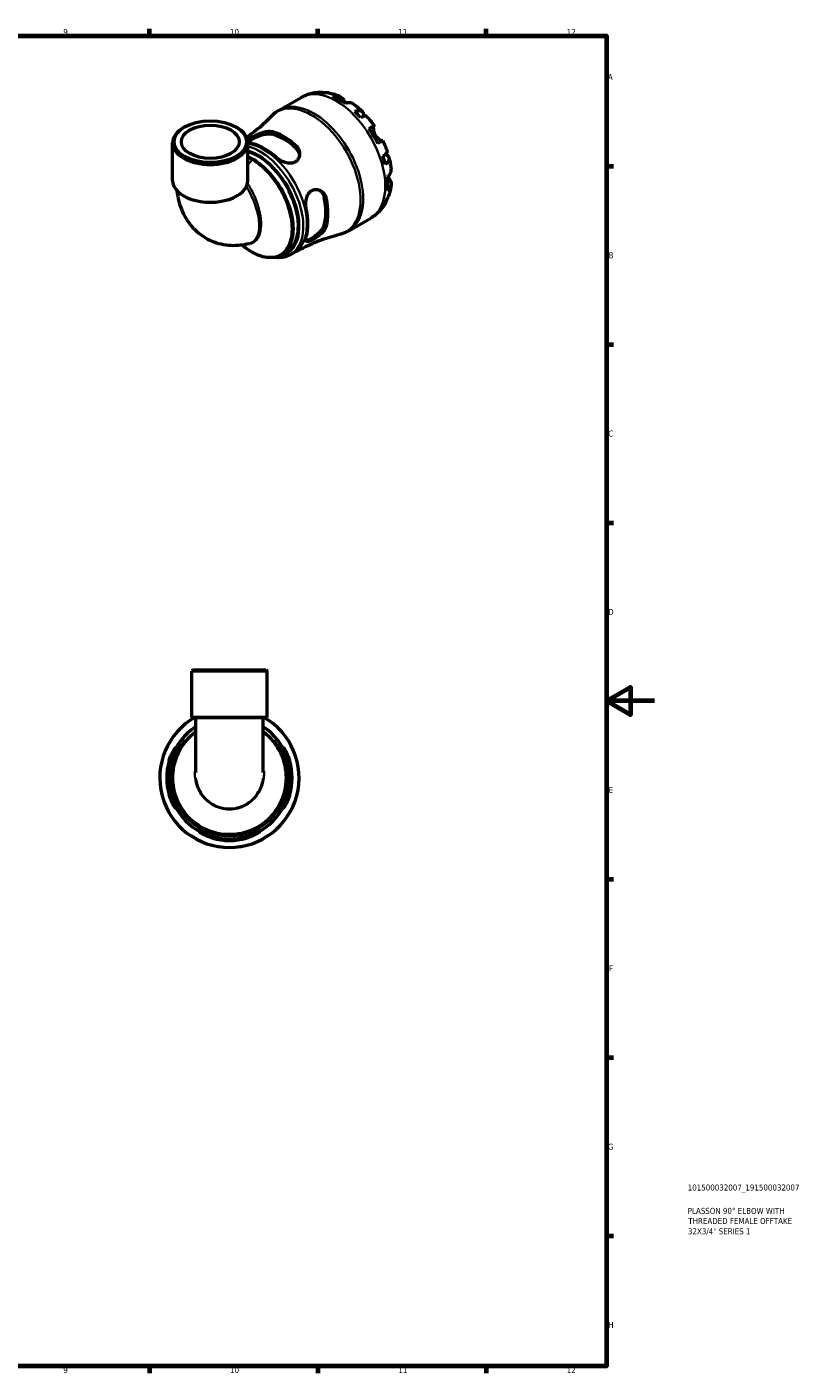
# Model space of a CAD drawing. Header units: millimetres. Extents: x 0 to 902, y 0 to 783.
# Tile 5 of 5: x 580 to 902, y 17 to 578. Entities that reach past the tile are written whole.
import ezdxf

# ---------------------------------------------------------------- set-up
doc = ezdxf.new("R2010")
doc.units = ezdxf.units.MM
for name, color, linetype, lineweight in [('Border (ISO)', 7, 'Continuous', 70), ('Title (ISO)', 7, 'Continuous', 50), ('Visible (ISO)', 7, 'Continuous', 50), ('Visible Narrow (ISO)', 7, 'Continuous', 35)]:
    doc.layers.add(name, color=color, linetype=linetype, lineweight=lineweight)
doc.styles.add('Note Text (ISO)', font='tahoma.ttf')

# ---------------------------------------------------------------- blocks, each defined once
blk = doc.blocks.new('Borders Default Border')
at = {"layer": 'Border (ISO)'}
for p, q in [((630.75, 574), (630.75, 576.9)), ((700.83, 574), (700.83, 576.9)), ((770.92, 574), (770.92, 576.9)), ((821, 519.75), (823.9, 519.75)), ((821, 445.5), (823.9, 445.5)), ((821, 371.25), (823.9, 371.25)), ((821, 222.75), (823.9, 222.75)), ((821, 148.5), (823.9, 148.5)), ((821, 74.25), (823.9, 74.25)), ((630.75, 20), (630.75, 17.1)), ((700.83, 20), (700.83, 17.1)), ((770.92, 20), (770.92, 17.1))]:
    blk.add_line(p, q, dxfattribs=at)
at = {"layer": 'Border (ISO)', "flags": 128}
for points in [[(20, 20), (20, 574), (821, 574), (821, 20), (20, 20)], [(841, 297), (821, 297), (831, 302.77), (831, 291.23), (821, 297)]]:
    blk.add_lwpolyline(points, dxfattribs=at)
at = {"layer": 'Border (ISO)', "color": 232, "true_color": 0xca0064, "char_height": 2.5, "attachment_point": 7, "style": 'Note Text (ISO)'}
for s, insert in [('9', (594.88, 574.35)), ('10', (664.29, 574.35)), ('11', (734.37, 574.4)), ('12', (804.46, 574.4)), ('A', (821.59, 555.62)), ('B', (821.89, 481.37)), ('C', (821.73, 407.08)), ('D', (821.73, 332.88)), ('E', (821.94, 258.63)), ('F', (822, 184.38)), ('G', (821.61, 110.08)), ('H', (821.74, 35.88)), ('9', (594.88, 17.05)), ('10', (664.29, 17.05)), ('11', (734.37, 17.1)), ('12', (804.46, 17.1))]:
    blk.add_mtext(s, dxfattribs=dict(at, insert=insert))
blk = doc.blocks.new('Title Blocks ISO')
at = {"layer": 'Title (ISO)', "color": 232, "true_color": 0xca0064, "style": 'Note Text (ISO)'}
for tag, p in [('PART_NUMBER_001', (33.84, 73.13)), ('DESCRIPTION_001', (33.84, 63.4)), ('DESCRIPTION_002', (34.09, 59.18)), ('DESCRIPTION_003', (33.93, 54.9))]:
    blk.add_attdef(tag, p, '', height=2.5, dxfattribs=at)

msp = doc.modelspace()

# ---------------------------------------------------------------- linework, layer by layer
at = {"layer": 'Visible (ISO)'}
for p, q in [((684.742, 543.101), (693.929, 548.391)), ((645.359, 536.041), (644.948, 535.802)), ((666.79, 536.041), (667.202, 535.802)), ((640.399, 513.73), (640.399, 529.443)), ((671.751, 513.73), (671.751, 529.443)), ((713.686, 492.839), (722.873, 498.129)), ((685.865, 482.842), (687.792, 483.951)), ((689.48, 482.916), (690.951, 483.763)), ((648.942, 309.991), (648.362, 309.411)), ((679.714, 309.411), (648.362, 309.411)), ((648.362, 290.191), (648.362, 309.411)), ((648.942, 309.991), (679.134, 309.991)), ((679.134, 309.991), (679.714, 309.411)), ((679.714, 290.191), (679.714, 309.411)), ((679.714, 290.191), (648.362, 290.191)), ((649.929, 290.191), (649.929, 289.823)), ((649.929, 289.823), (649.929, 267.156)), ((678.146, 290.191), (678.146, 289.823)), ((678.146, 267.156), (678.146, 289.823))]:
    msp.add_line(p, q, dxfattribs=at)
for radius, start, end in [(29, 119.66135, 60.33865), (25.52, 123.56198, 56.43802), (26.097, 164.3497, 195.6503), (25.522, 163.98782, 196.01218), (25.522, 343.98782, 16.01218), (26.097, 344.3497, 15.6503), (25.522, 253.98782, 286.01218), (26.097, 254.3497, 285.6503)]:
    msp.add_arc((664.038, 264.991), radius, start, end, dxfattribs=at)
for centre, major_axis, ratio, start_param, end_param in [((709.673, 523.993), (-14.381, 24.973), 0.5780931, 5.8274083, 5.9574315), ((709.673, 523.993), (-14.381, 24.973), 0.5780931, 5.3744724, 5.6249693), ((709.673, 523.993), (-14.381, 24.973), 0.5780931, 5.0420102, 5.1720334), ((656.075, 529.443), (-15.676, 0), 0.5758617, 5.5016397, 10.2063236), ((686.616, 510.715), (13.023, -22.615), 0.5780931, 2.0849789, 2.6312775), ((686.616, 510.715), (12.416, -21.561), 0.5780931, 2.0712512, 2.6450052), ((709.673, 523.993), (-14.381, 24.973), 0.5780931, 4.5890743, 4.8395711), ((678.697, 506.155), (-12.736, 22.117), 0.5780931, 5.2202556, 5.7791861), ((675.925, 504.559), (11.867, -20.607), 0.5780931, 0, 2.6089725), ((709.673, 523.993), (-14.381, 24.973), 0.5780931, 4.256612, 4.3866352), ((656.075, 513.73), (-15.676, 0), 0.5758617, 0, 3.1415927), ((709.673, 523.993), (-14.381, 24.973), 0.5780931, 3.8036761, 4.054173), ((686.616, 510.715), (12.416, -21.561), 0.5780931, 0.5004549, 1.0742088), ((686.616, 510.715), (13.023, -22.615), 0.5780931, 0.5141826, 1.0604812), ((709.673, 523.993), (14.381, -24.973), 0.5780931, 0.3296212, 0.4596444), ((678.697, 506.155), (-12.736, 22.117), 0.5780931, 3.6494593, 4.2083898)]:
    msp.add_ellipse(centre, major_axis=major_axis, ratio=ratio, start_param=start_param, end_param=end_param, dxfattribs=at)
for major_axis in [(15.096, 0), (12.059, 0)]:
    msp.add_ellipse((656.075, 529.917), major_axis=major_axis, ratio=0.5758617, dxfattribs=at)
for points, knots in [([(693.929, 548.391), (694.442, 548.687), (694.972, 548.953), (696.055, 549.423), (696.608, 549.627), (697.727, 549.971), (698.292, 550.111), (699.427, 550.331), (699.995, 550.41), (701.128, 550.51), (701.692, 550.531), (702.251, 550.526)], [5.49972085, 5.49972085, 5.49972085, 5.49972085, 5.56520194, 5.56520194, 5.63068302, 5.63068302, 5.6961641, 5.6961641, 5.76164519, 5.76164519, 5.82712627, 5.82712627, 5.82712627, 5.82712627]), ([(700.669, 550.314), (701.119, 550.441), (701.582, 550.509), (702.448, 550.538), (702.931, 550.5), (703.588, 550.359), (703.768, 550.312), (703.944, 550.256)], [0.17074605, 0.17074605, 0.17074605, 0.17074605, 0.33284003, 0.33284003, 0.49949435, 0.49949435, 0.56252044, 0.56252044, 0.56252044, 0.56252044]), ([(705.391, 550.229), (705.045, 550.29), (704.694, 550.31), (703.974, 550.277), (703.544, 550.206), (703.115, 550.077)], [4.87971703, 4.87971703, 4.87971703, 4.87971703, 5.01708759, 5.01708759, 5.17918157, 5.17918157, 5.17918157, 5.17918157]), ([(705.391, 550.229), (705.711, 550.172), (706.029, 550.107), (706.658, 549.963), (706.97, 549.884), (707.589, 549.712), (707.895, 549.62), (708.502, 549.422), (708.803, 549.317), (709.398, 549.095), (709.693, 548.978), (709.985, 548.855)], [5.9523628, 5.9523628, 5.9523628, 5.9523628, 5.99162777, 5.99162777, 6.03089274, 6.03089274, 6.07015771, 6.07015771, 6.10942267, 6.10942267, 6.14868764, 6.14868764, 6.14868764, 6.14868764]), ([(707.128, 548.835), (707.534, 548.972), (707.931, 549.055), (708.645, 549.123), (709.026, 549.11), (709.738, 548.968), (710.068, 548.838), (710.624, 548.512), (710.901, 548.285), (711.315, 547.802), (711.47, 547.571), (711.6, 547.328)], [0.17075309, 0.17075309, 0.17075309, 0.17075309, 0.33215152, 0.33215152, 0.49888818, 0.49888818, 0.66562485, 0.66562485, 0.83351137, 0.83351137, 0.95687373, 0.95687373, 0.95687373, 0.95687373]), ([(711.6, 547.328), (711.601, 547.326), (711.602, 547.324), (711.667, 547.203), (711.736, 547.074), (711.88, 546.813), (711.952, 546.684), (712.123, 546.383), (712.225, 546.209), (712.348, 546.004), (712.363, 545.979), (712.379, 545.954)], [-0.58332629, -0.58332629, -0.58332629, -0.58332629, -0.58206847, -0.58206847, -0.51861604, -0.51861604, -0.4628074, -0.4628074, -0.39473272, -0.39473272, -0.38532618, -0.38532618, -0.38532618, -0.38532618]), ([(715.703, 545.567), (715.615, 545.632), (715.526, 545.691), (715.159, 545.906), (714.829, 546.036), (714.117, 546.179), (713.736, 546.191), (713.022, 546.123), (712.625, 546.04), (712.219, 545.903)], [4.66534673, 4.66534673, 4.66534673, 4.66534673, 4.71913293, 4.71913293, 4.88586959, 4.88586959, 5.05260626, 5.05260626, 5.21400469, 5.21400469, 5.21400469, 5.21400469]), ([(715.703, 545.568), (715.961, 545.377), (716.217, 545.183), (716.723, 544.786), (716.973, 544.583), (717.469, 544.17), (717.714, 543.96), (718.2, 543.533), (718.44, 543.315), (718.915, 542.873), (719.15, 542.648), (719.383, 542.42)], [0.139021, 0.139021, 0.139021, 0.139021, 0.17865725, 0.17865725, 0.2182935, 0.2182935, 0.25792975, 0.25792975, 0.297566, 0.297566, 0.33720225, 0.33720225, 0.33720225, 0.33720225]), ([(681.645, 540.661), (680.768, 539.74), (679.845, 538.822), (677.912, 537.008), (676.902, 536.111), (674.803, 534.354), (673.713, 533.493), (672.15, 532.332), (671.706, 532.009), (671.257, 531.691)], [5.33055275, 5.33055275, 5.33055275, 5.33055275, 5.36438637, 5.36438637, 5.39821999, 5.39821999, 5.43205361, 5.43205361, 5.44526273, 5.44526273, 5.44526273, 5.44526273]), ([(681.645, 540.661), (681.826, 540.851), (682.012, 541.036), (682.396, 541.396), (682.593, 541.571), (682.998, 541.91), (683.205, 542.073), (683.629, 542.388), (683.845, 542.54), (684.287, 542.83), (684.513, 542.969), (684.742, 543.101)], [5.33055275, 5.33055275, 5.33055275, 5.33055275, 5.36438637, 5.36438637, 5.39821999, 5.39821999, 5.43205361, 5.43205361, 5.46588723, 5.46588723, 5.49972085, 5.49972085, 5.49972085, 5.49972085]), ([(716.232, 542.523), (716.619, 542.676), (716.986, 542.783), (717.628, 542.906), (717.959, 542.93), (718.552, 542.876), (718.813, 542.797), (719.229, 542.574), (719.422, 542.409), (719.72, 541.987), (719.824, 541.729), (719.943, 541.191), (719.968, 540.862), (719.945, 540.484), (719.944, 540.47), (719.943, 540.456)], [0.1707461, 0.1707461, 0.1707461, 0.1707461, 0.33284, 0.33284, 0.4994944, 0.4994944, 0.6661487, 0.6661487, 0.8332087, 0.8332087, 1.0002688, 1.0002688, 1.1679728, 1.1679728, 1.1744217, 1.1744217, 1.1744217, 1.1744217]), ([(721.265, 540.436), (721.204, 540.503), (721.12, 540.55), (720.884, 540.612), (720.694, 540.616), (720.224, 540.542), (719.944, 540.463), (719.379, 540.26), (719.044, 540.119), (718.678, 539.943)], [4.56205101, 4.56205101, 4.56205101, 4.56205101, 4.68377895, 4.68377895, 4.85043327, 4.85043327, 5.01708759, 5.01708759, 5.17918157, 5.17918157, 5.17918157, 5.17918157]), ([(721.265, 540.436), (721.479, 540.194), (721.69, 539.95), (722.106, 539.455), (722.312, 539.205), (722.718, 538.699), (722.918, 538.443), (723.313, 537.927), (723.507, 537.666), (723.891, 537.14), (724.08, 536.874), (724.266, 536.606)], [0.44766847, 0.44766847, 0.44766847, 0.44766847, 0.48658997, 0.48658997, 0.52551147, 0.52551147, 0.56443297, 0.56443297, 0.60335447, 0.60335447, 0.64227596, 0.64227596, 0.64227596, 0.64227596]), ([(673.719, 529.077), (673.544, 529.12), (673.381, 529.166), (672.859, 529.337), (672.57, 529.475), (672.148, 529.81), (672.048, 530.011), (672.121, 530.455), (672.274, 530.693), (672.767, 531.179), (673.058, 531.411), (673.77, 531.9), (674.178, 532.151), (675.18, 532.705), (675.78, 533), (677.125, 533.568), (677.871, 533.825), (679.33, 534.178), (680.042, 534.27), (681.027, 534.241), (681.347, 534.2), (681.638, 534.126)], [-1.9319363, -1.9319363, -1.9319363, -1.9319363, -1.8545943, -1.8545943, -1.6615217, -1.6615217, -1.4361076, -1.4361076, -1.2279188, -1.2279188, -1.0617349, -1.0617349, -0.8979327, -0.8979327, -0.6964936, -0.6964936, -0.4592657, -0.4592657, -0.2174755, -0.2174755, -0.0886828, -0.0886828, -0.0886828, -0.0886828]), ([(672.169, 529.852), (672.239, 529.979), (672.352, 530.116), (672.792, 530.522), (673.218, 530.814), (674.219, 531.39), (674.847, 531.706), (676.199, 532.287), (676.923, 532.551), (678.31, 532.955), (679.07, 533.116), (680.476, 533.246), (681.123, 533.212), (681.638, 533.091)], [1.4019744, 1.4019744, 1.4019744, 1.4019744, 1.5206941, 1.5206941, 1.733131, 1.733131, 1.9455679, 1.9455679, 2.1580049, 2.1580049, 2.3858216, 2.3858216, 2.6136382, 2.6136382, 2.6136382, 2.6136382]), ([(722.17, 535.407), (722.517, 535.607), (722.825, 535.784), (723.329, 536.073), (723.568, 536.21), (723.942, 536.424), (724.076, 536.5), (724.237, 536.591), (724.278, 536.614), (724.251, 536.596), (724.21, 536.572), (724.145, 536.534)], [0.17075309, 0.17075309, 0.17075309, 0.17075309, 0.33215152, 0.33215152, 0.49888818, 0.49888818, 0.66562485, 0.66562485, 0.83351137, 0.83351137, 0.95687373, 0.95687373, 0.95687373, 0.95687373]), ([(724.145, 536.534), (724.124, 536.521), (724.104, 536.502), (724.052, 536.428), (724.022, 536.357), (723.973, 536.163), (723.955, 536.04), (723.932, 535.687), (723.936, 535.44), (724.003, 534.809), (724.08, 534.414), (724.34, 533.576), (724.527, 533.14), (724.765, 532.728)], [-0.58004807, -0.58004807, -0.58004807, -0.58004807, -0.5384523, -0.5384523, -0.46383793, -0.46383793, -0.3862639, -0.3862639, -0.27840269, -0.27840269, -0.14277912, -0.14277912, 0, 0, 0, 0]), ([(724.765, 532.728), (724.894, 532.504), (725.038, 532.288), (725.356, 531.867), (725.531, 531.665), (725.964, 531.222), (726.224, 531.002), (726.703, 530.654), (726.919, 530.525), (727.236, 530.371), (727.35, 530.328), (727.539, 530.277), (727.614, 530.268), (727.684, 530.277), (727.696, 530.279), (727.707, 530.282)], [0, 0, 0, 0, 0.07774953, 0.07774953, 0.16081914, 0.16081914, 0.27783798, 0.27783798, 0.3882896, 0.3882896, 0.46542959, 0.46542959, 0.54035429, 0.54035429, 0.55720532, 0.55720532, 0.55720532, 0.55720532]), ([(691.594, 528.393), (691.766, 528.238), (691.927, 528.073), (692.42, 527.49), (692.691, 527.037), (693.146, 525.911), (693.263, 525.221), (693.195, 523.909), (693.025, 523.287), (692.473, 522.33), (692.157, 521.969), (691.406, 521.418), (690.994, 521.225), (690.016, 520.965), (689.452, 520.927), (688.15, 521.031), (687.413, 521.218), (685.944, 521.787), (685.217, 522.18), (684.248, 522.857), (683.948, 523.096), (683.675, 523.344)], [-1.9472707, -1.9472707, -1.9472707, -1.9472707, -1.8710882, -1.8710882, -1.6922217, -1.6922217, -1.4495013, -1.4495013, -1.2189553, -1.2189553, -1.0437434, -1.0437434, -0.8832147, -0.8832147, -0.698301, -0.698301, -0.4688917, -0.4688917, -0.2243388, -0.2243388, -0.1030784, -0.1030784, -0.1030784, -0.1030784]), ([(691.594, 527.358), (692.109, 526.886), (692.544, 526.296), (693.029, 525.215), (693.154, 524.745), (693.206, 524.29)], [-0.88050724, -0.88050724, -0.88050724, -0.88050724, -0.65269055, -0.65269055, -0.49129952, -0.49129952, -0.49129952, -0.49129952]), ([(727.866, 530.371), (727.865, 530.371), (727.825, 530.349), (727.676, 530.265), (727.542, 530.189), (727.168, 529.975), (726.929, 529.838), (726.425, 529.548), (726.117, 529.372), (725.77, 529.172)], [4.57634622, 4.57634622, 4.57634622, 4.57634622, 4.71913293, 4.71913293, 4.88586959, 4.88586959, 5.05260626, 5.05260626, 5.21400469, 5.21400469, 5.21400469, 5.21400469]), ([(727.866, 530.371), (728.005, 530.076), (728.14, 529.779), (728.405, 529.184), (728.533, 528.885), (728.783, 528.285), (728.904, 527.984), (729.14, 527.379), (729.254, 527.076), (729.474, 526.467), (729.58, 526.162), (729.683, 525.856)], [0.92853136, 0.92853136, 0.92853136, 0.92853136, 0.96745378, 0.96745378, 1.0063762, 1.0063762, 1.04529862, 1.04529862, 1.08422105, 1.08422105, 1.12314347, 1.12314347, 1.12314347, 1.12314347]), ([(727.953, 523.878), (728.29, 524.105), (728.58, 524.323), (729.04, 524.708), (729.249, 524.91), (729.55, 525.277), (729.642, 525.442), (729.708, 525.675), (729.711, 525.771), (729.682, 525.856)], [0.17074605, 0.17074605, 0.17074605, 0.17074605, 0.33284003, 0.33284003, 0.49949435, 0.49949435, 0.66614868, 0.66614868, 0.78841706, 0.78841706, 0.78841706, 0.78841706]), ([(729.021, 524.701), (729.042, 524.691), (729.063, 524.68), (729.41, 524.509), (729.682, 524.323), (730.086, 523.954), (730.257, 523.737), (730.472, 523.271), (730.517, 523.023), (730.5, 522.554), (730.437, 522.289), (730.187, 521.752), (729.999, 521.478), (729.571, 520.987), (729.294, 520.723), (728.967, 520.466)], [4.1712493, 4.1712493, 4.1712493, 4.1712493, 4.1819549, 4.1819549, 4.3496588, 4.3496588, 4.5167189, 4.5167189, 4.6837789, 4.6837789, 4.8504333, 4.8504333, 5.0170876, 5.0170876, 5.1791816, 5.1791816, 5.1791816, 5.1791816]), ([(730.461, 523.235), (730.542, 522.919), (730.619, 522.603), (730.765, 521.971), (730.833, 521.654), (730.961, 521.019), (731.021, 520.702), (731.131, 520.066), (731.181, 519.748), (731.272, 519.111), (731.313, 518.792), (731.349, 518.474)], [1.23357287, 1.23357287, 1.23357287, 1.23357287, 1.27320271, 1.27320271, 1.31283255, 1.31283255, 1.35246238, 1.35246238, 1.39209222, 1.39209222, 1.43172206, 1.43172206, 1.43172206, 1.43172206]), ([(729.891, 515.294), (730.214, 515.576), (730.485, 515.876), (730.902, 516.459), (731.083, 516.794), (731.316, 517.479), (731.37, 517.828), (731.368, 518.254), (731.361, 518.363), (731.349, 518.474)], [0.17075309, 0.17075309, 0.17075309, 0.17075309, 0.33215152, 0.33215152, 0.49888818, 0.49888818, 0.66562485, 0.66562485, 0.72067698, 0.72067698, 0.72067698, 0.72067698]), ([(730.833, 514.015), (730.978, 513.783), (731.1, 513.534), (731.31, 512.936), (731.367, 512.584), (731.37, 511.942), (731.316, 511.592), (731.083, 510.908), (730.902, 510.572), (730.485, 509.99), (730.214, 509.689), (729.891, 509.407)], [4.42788405, 4.42788405, 4.42788405, 4.42788405, 4.5512464, 4.5512464, 4.71913293, 4.71913293, 4.88586959, 4.88586959, 5.05260626, 5.05260626, 5.21400469, 5.21400469, 5.21400469, 5.21400469]), ([(730.017, 515.406), (730.064, 515.319), (730.111, 515.234), (730.264, 514.961), (730.368, 514.782), (730.569, 514.445), (730.664, 514.288), (730.78, 514.101), (730.807, 514.057), (730.833, 514.015)], [-2.11847631, -2.11847631, -2.11847631, -2.11847631, -2.08674766, -2.08674766, -2.01440674, -2.01440674, -1.93994266, -1.93994266, -1.91637503, -1.91637503, -1.91637503, -1.91637503]), ([(731.345, 511.875), (731.305, 511.561), (731.26, 511.247), (731.155, 510.62), (731.097, 510.307), (730.966, 509.683), (730.894, 509.371), (730.735, 508.75), (730.648, 508.44), (730.459, 507.823), (730.358, 507.516), (730.248, 507.21)], [1.70536659, 1.70536659, 1.70536659, 1.70536659, 1.7446264, 1.7446264, 1.7838862, 1.7838862, 1.82314601, 1.82314601, 1.86240581, 1.86240581, 1.90166561, 1.90166561, 1.90166561, 1.90166561]), ([(642.174, 509.557), (642.342, 508.03), (642.615, 506.499), (643.761, 502.152), (644.954, 499.328), (648.405, 494.305), (650.599, 492.095), (655.454, 488.945), (658, 487.897), (663.3, 486.712), (666.04, 486.623), (669.857, 487.045), (671.056, 487.265), (672.221, 487.552)], [3.2603261, 3.2603261, 3.2603261, 3.2603261, 3.4003749, 3.4003749, 3.6591572, 3.6591572, 3.898297, 3.898297, 4.1074404, 4.1074404, 4.3297055, 4.3297055, 4.435504, 4.435504, 4.435504, 4.435504]), ([(696.043, 501.921), (695.993, 502.152), (695.952, 502.39), (695.839, 503.244), (695.816, 503.884), (695.897, 505.274), (696.023, 506.023), (696.446, 507.368), (696.729, 507.966), (697.398, 508.88), (697.745, 509.219), (698.526, 509.731), (698.947, 509.899), (699.929, 510.083), (700.484, 510.052), (701.649, 509.743), (702.245, 509.423), (703.279, 508.546), (703.714, 507.983), (704.18, 506.989), (704.304, 506.622), (704.385, 506.238)], [-1.9319363, -1.9319363, -1.9319363, -1.9319363, -1.8545943, -1.8545943, -1.6615217, -1.6615217, -1.4361076, -1.4361076, -1.2279188, -1.2279188, -1.0617349, -1.0617349, -0.8979327, -0.8979327, -0.6964936, -0.6964936, -0.4592657, -0.4592657, -0.2174755, -0.2174755, -0.0886828, -0.0886828, -0.0886828, -0.0886828]), ([(701.627, 509.696), (701.999, 509.422), (702.347, 509.075), (703.045, 508.109), (703.338, 507.437), (703.49, 506.754)], [2.22309242, 2.22309242, 2.22309242, 2.22309242, 2.38582156, 2.38582156, 2.61363825, 2.61363825, 2.61363825, 2.61363825]), ([(729.552, 505.944), (729.51, 505.754), (729.46, 505.565), (729.249, 504.917), (729.04, 504.48), (728.58, 503.746), (728.29, 503.381), (727.953, 503.055)], [4.78379622, 4.78379622, 4.78379622, 4.78379622, 4.85043327, 4.85043327, 5.01708759, 5.01708759, 5.17918157, 5.17918157, 5.17918157, 5.17918157]), ([(728.967, 505.3), (729.294, 505.606), (729.571, 505.942), (729.965, 506.552), (730.127, 506.873), (730.248, 507.21)], [0.17074605, 0.17074605, 0.17074605, 0.17074605, 0.33284003, 0.33284003, 0.47310885, 0.47310885, 0.47310885, 0.47310885]), ([(728.946, 504.342), (728.669, 503.85), (728.367, 503.366), (727.709, 502.423), (727.353, 501.964), (726.589, 501.08), (726.18, 500.656), (725.313, 499.849), (724.855, 499.468), (723.894, 498.757), (723.392, 498.428), (722.873, 498.129)], [2.02681155, 2.02681155, 2.02681155, 2.02681155, 2.09307488, 2.09307488, 2.15933821, 2.15933821, 2.22560154, 2.22560154, 2.29186487, 2.29186487, 2.3581282, 2.3581282, 2.3581282, 2.3581282]), ([(704.385, 494.727), (704.337, 494.556), (704.274, 494.381), (704.015, 493.789), (703.758, 493.366), (703.01, 492.38), (702.469, 491.825), (701.298, 490.807), (700.673, 490.342), (699.568, 489.613), (699.096, 489.333), (698.243, 488.879), (697.869, 488.705), (697.154, 488.434), (696.839, 488.358), (696.277, 488.344), (696.07, 488.445), (695.829, 488.874), (695.805, 489.216), (695.908, 489.89), (695.965, 490.139), (696.043, 490.41)], [-1.9472707, -1.9472707, -1.9472707, -1.9472707, -1.8710882, -1.8710882, -1.6922217, -1.6922217, -1.4495013, -1.4495013, -1.2189553, -1.2189553, -1.0437434, -1.0437434, -0.8832147, -0.8832147, -0.698301, -0.698301, -0.4688917, -0.4688917, -0.2243388, -0.2243388, -0.1030784, -0.1030784, -0.1030784, -0.1030784]), ([(703.49, 495.243), (703.338, 494.735), (703.045, 494.157), (702.231, 493.001), (701.711, 492.422), (700.668, 491.423), (700.078, 490.927), (698.898, 490.048), (698.31, 489.663), (697.81, 489.375), (697.309, 489.087), (696.843, 488.865), (696.269, 488.69), (696.093, 488.662), (695.948, 488.665)], [-0.8805072, -0.8805072, -0.8805072, -0.8805072, -0.6526905, -0.6526905, -0.4248739, -0.4248739, -0.2124369, -0.2124369, 0, 0, 0, 0.2124369, 0.2124369, 0.3312435, 0.3312435, 0.3312435, 0.3312435]), ([(690.951, 483.763), (692.187, 484.475), (693.444, 485.15), (695.984, 486.421), (697.267, 487.017), (699.841, 488.122), (701.132, 488.633), (703.705, 489.566), (704.988, 489.99), (707.527, 490.751), (708.784, 491.088), (710.021, 491.385)], [2.3581282, 2.3581282, 2.3581282, 2.3581282, 2.39196182, 2.39196182, 2.42579544, 2.42579544, 2.45962906, 2.45962906, 2.49346268, 2.49346268, 2.5272963, 2.5272963, 2.5272963, 2.5272963]), ([(713.686, 492.839), (713.457, 492.707), (713.224, 492.582), (712.751, 492.345), (712.511, 492.234), (712.026, 492.025), (711.78, 491.928), (711.285, 491.748), (711.034, 491.665), (710.53, 491.514), (710.276, 491.446), (710.021, 491.385)], [2.3581282, 2.3581282, 2.3581282, 2.3581282, 2.39196182, 2.39196182, 2.42579544, 2.42579544, 2.45962906, 2.45962906, 2.49346268, 2.49346268, 2.5272963, 2.5272963, 2.5272963, 2.5272963]), ([(685.865, 482.842), (685.055, 482.375), (684.169, 482.04), (682.3, 481.648), (681.318, 481.589), (679.303, 481.734), (678.269, 481.938), (676.182, 482.588), (675.129, 483.035), (673.03, 484.149), (671.986, 484.817), (670.96, 485.583)], [3.92893937, 3.92893937, 3.92893937, 3.92893937, 4.11511166, 4.11511166, 4.30128394, 4.30128394, 4.48745623, 4.48745623, 4.67362852, 4.67362852, 4.8598008, 4.8598008, 4.8598008, 4.8598008]), ([(689.48, 482.916), (688.114, 482.129), (686.548, 481.697), (684.169, 481.602), (683.432, 481.641), (682.683, 481.745)], [2.3581282, 2.3581282, 2.3581282, 2.3581282, 2.65215903, 2.65215903, 2.77981343, 2.77981343, 2.77981343, 2.77981343]), ([(649.931, 284.131), (648.589, 283.142), (647.349, 282.014), (643.522, 277.696), (641.616, 273.911), (640.024, 266.36), (640.099, 262.653), (641.978, 255.24), (643.983, 251.592), (649.337, 245.924), (652.583, 243.815), (659.861, 241.25), (663.918, 240.885), (671.421, 242.094), (674.883, 243.516), (680.914, 247.821), (683.445, 250.744), (686.894, 257.428), (687.81, 261.184), (687.825, 268.449), (687.044, 271.954), (684.148, 278.102), (682.119, 280.783), (679.155, 283.359), (678.658, 283.756), (678.146, 284.133)], [-7.2188415, -7.2188415, -7.2188415, -7.2188415, -7.0084662, -7.0084662, -6.490972, -6.490972, -6.0349587, -6.0349587, -5.5262032, -5.5262032, -5.0512269, -5.0512269, -4.5526761, -4.5526761, -4.0925458, -4.0925458, -3.6180065, -3.6180065, -3.1436076, -3.1436076, -2.701407, -2.701407, -2.2861531, -2.2861531, -2.2059569, -2.2059569, -2.2059569, -2.2059569]), ([(638.909, 272.031), (638.977, 272.275), (639.05, 272.517), (639.311, 273.32), (639.517, 273.861), (640.03, 275.05), (640.346, 275.664), (640.917, 276.653), (641.174, 277.038), (641.511, 277.485), (641.615, 277.6), (641.711, 277.649), (641.709, 277.597), (641.609, 277.325), (641.497, 277.086), (641.162, 276.373), (640.921, 275.864), (640.4, 274.65), (640.119, 273.936), (639.737, 272.802), (639.617, 272.418), (639.506, 272.031)], [-1.9472707, -1.9472707, -1.9472707, -1.9472707, -1.8710882, -1.8710882, -1.6922217, -1.6922217, -1.4495013, -1.4495013, -1.2189553, -1.2189553, -1.0437434, -1.0437434, -0.8832147, -0.8832147, -0.698301, -0.698301, -0.4688917, -0.4688917, -0.2243388, -0.2243388, -0.1030784, -0.1030784, -0.1030784, -0.1030784]), ([(688.57, 272.031), (688.499, 272.278), (688.424, 272.525), (688.152, 273.377), (687.94, 273.964), (687.472, 275.143), (687.217, 275.717), (686.791, 276.638), (686.617, 276.997), (686.418, 277.445), (686.372, 277.57), (686.383, 277.657), (686.438, 277.62), (686.657, 277.372), (686.84, 277.126), (687.313, 276.398), (687.612, 275.886), (688.214, 274.683), (688.516, 273.989), (688.922, 272.85), (689.052, 272.443), (689.167, 272.031)], [-1.9319363, -1.9319363, -1.9319363, -1.9319363, -1.8545943, -1.8545943, -1.6615217, -1.6615217, -1.4361076, -1.4361076, -1.2279188, -1.2279188, -1.0617349, -1.0617349, -0.8979327, -0.8979327, -0.6964936, -0.6964936, -0.4592657, -0.4592657, -0.2174755, -0.2174755, -0.0886828, -0.0886828, -0.0886828, -0.0886828]), ([(639.506, 257.951), (639.577, 257.704), (639.652, 257.458), (639.924, 256.606), (640.136, 256.018), (640.603, 254.84), (640.858, 254.266), (641.285, 253.344), (641.459, 252.985), (641.658, 252.537), (641.704, 252.413), (641.693, 252.326), (641.638, 252.362), (641.419, 252.61), (641.235, 252.857), (640.763, 253.584), (640.463, 254.096), (639.861, 255.299), (639.559, 255.993), (639.154, 257.133), (639.024, 257.54), (638.909, 257.951)], [-1.9319363, -1.9319363, -1.9319363, -1.9319363, -1.8545943, -1.8545943, -1.6615217, -1.6615217, -1.4361076, -1.4361076, -1.2279188, -1.2279188, -1.0617349, -1.0617349, -0.8979327, -0.8979327, -0.6964936, -0.6964936, -0.4592657, -0.4592657, -0.2174755, -0.2174755, -0.0886828, -0.0886828, -0.0886828, -0.0886828]), ([(689.167, 257.951), (689.099, 257.708), (689.026, 257.465), (688.765, 256.663), (688.558, 256.121), (688.045, 254.932), (687.73, 254.319), (687.159, 253.33), (686.901, 252.945), (686.565, 252.497), (686.461, 252.382), (686.365, 252.333), (686.366, 252.385), (686.467, 252.657), (686.578, 252.897), (686.914, 253.609), (687.154, 254.119), (687.676, 255.333), (687.956, 256.047), (688.339, 257.18), (688.459, 257.565), (688.57, 257.951)], [-1.9472707, -1.9472707, -1.9472707, -1.9472707, -1.8710882, -1.8710882, -1.6922217, -1.6922217, -1.4495013, -1.4495013, -1.2189553, -1.2189553, -1.0437434, -1.0437434, -0.8832147, -0.8832147, -0.698301, -0.698301, -0.4688917, -0.4688917, -0.2243388, -0.2243388, -0.1030784, -0.1030784, -0.1030784, -0.1030784]), ([(656.998, 239.862), (656.754, 239.93), (656.512, 240.004), (655.71, 240.264), (655.168, 240.471), (653.979, 240.984), (653.365, 241.299), (652.377, 241.871), (651.991, 242.128), (651.544, 242.464), (651.429, 242.569), (651.38, 242.664), (651.432, 242.663), (651.704, 242.563), (651.943, 242.451), (652.656, 242.115), (653.165, 241.875), (654.379, 241.354), (655.093, 241.073), (656.227, 240.691), (656.611, 240.571), (656.998, 240.46)], [-1.9472707, -1.9472707, -1.9472707, -1.9472707, -1.8710882, -1.8710882, -1.6922217, -1.6922217, -1.4495013, -1.4495013, -1.2189553, -1.2189553, -1.0437434, -1.0437434, -0.8832147, -0.8832147, -0.698301, -0.698301, -0.4688917, -0.4688917, -0.2243388, -0.2243388, -0.1030784, -0.1030784, -0.1030784, -0.1030784]), ([(671.078, 240.46), (671.325, 240.53), (671.571, 240.605), (672.424, 240.877), (673.011, 241.09), (674.19, 241.557), (674.763, 241.812), (675.685, 242.238), (676.044, 242.412), (676.492, 242.611), (676.616, 242.657), (676.703, 242.646), (676.667, 242.592), (676.419, 242.372), (676.172, 242.189), (675.445, 241.716), (674.933, 241.417), (673.73, 240.815), (673.036, 240.513), (671.896, 240.107), (671.489, 239.977), (671.078, 239.862)], [-1.9319363, -1.9319363, -1.9319363, -1.9319363, -1.8545943, -1.8545943, -1.6615217, -1.6615217, -1.4361076, -1.4361076, -1.2279188, -1.2279188, -1.0617349, -1.0617349, -0.8979327, -0.8979327, -0.6964936, -0.6964936, -0.4592657, -0.4592657, -0.2174755, -0.2174755, -0.0886828, -0.0886828, -0.0886828, -0.0886828])]:
    msp.add_open_spline(points, degree=3, knots=knots, dxfattribs=at)
msp.add_open_spline([(670.96, 485.583), (670.343, 486.044), (669.726, 486.505), (669.109, 486.967)], degree=3, dxfattribs=at)
at = {"layer": 'Visible Narrow (ISO)'}
for p, q in [((711.6, 547.328), (710.801, 546.868)), ((681.638, 533.091), (681.638, 534.126)), ((724.145, 536.534), (722.175, 535.399)), ((691.594, 528.393), (691.594, 527.358)), ((673.436, 522.426), (671.751, 520.257)), ((730.833, 514.015), (730.021, 513.548)), ((703.49, 506.754), (704.385, 506.238)), ((704.385, 494.727), (703.49, 495.243)), ((650.103, 289.823), (677.973, 289.823)), ((638.939, 272.031), (639.476, 272.031)), ((688.599, 272.031), (689.137, 272.031)), ((639.476, 257.951), (638.939, 257.951)), ((689.137, 257.951), (688.599, 257.951)), ((656.998, 239.892), (656.998, 240.43)), ((671.078, 240.43), (671.078, 239.892))]:
    msp.add_line(p, q, dxfattribs=at)
for radius, start, end in [(28.843, 134.35618, 45.64382), (24.36, 139.85261, 40.14739)]:
    msp.add_arc((664.038, 264.991), radius, start, end, dxfattribs=at)
for centre, major_axis, start_param, end_param in [((708.401, 523.26), (-14.472, 25.131), 3.1415927, 6.2831853), ((698.266, 517.424), (-14.394, 24.995), 2.9724245, 6.4523534), ((699.214, 517.97), (14.472, -25.131), 0, 3.1415927), ((678.216, 505.878), (12.735, -22.115), 0, 2.7245285), ((676.745, 505.031), (12.735, -22.115), 0, 2.6385409), ((675.925, 504.559), (12.156, -21.11), 6.0544924, 8.8860615), ((673.866, 521.866), (-0.579, -1.005), 3.9250571, 4.4765411)]:
    msp.add_ellipse(centre, major_axis=major_axis, ratio=0.5780931, start_param=start_param, end_param=end_param, dxfattribs=at)
for points, knots in [([(673.436, 522.426), (675.073, 521.483), (676.706, 520.253), (680.498, 516.702), (682.576, 514.142), (686.048, 508.586), (687.45, 505.599), (689.445, 499.471), (689.978, 496.335), (689.949, 490.496), (689.304, 487.845), (686.894, 483.858), (685.13, 482.525), (680.932, 481.485), (678.523, 481.73), (674.347, 483.358), (672.635, 484.336), (670.96, 485.586)], [1.5707963, 1.5707963, 1.5707963, 1.5707963, 1.8648259, 1.8648259, 2.2861531, 2.2861531, 2.701407, 2.701407, 3.1436076, 3.1436076, 3.6180065, 3.6180065, 4.0925458, 4.0925458, 4.5526761, 4.5526761, 4.8598008, 4.8598008, 4.8598008, 4.8598008]), ([(685.864, 482.844), (687.096, 483.555), (688.138, 484.596), (690.15, 487.953), (690.793, 490.647), (690.79, 496.574), (690.231, 499.752), (688.163, 505.948), (686.717, 508.959), (683.152, 514.538), (681.023, 517.095), (677.167, 520.637), (675.514, 521.865), (673.866, 522.814)], [-3.9289394, -3.9289394, -3.9289394, -3.9289394, -3.6180065, -3.6180065, -3.1436076, -3.1436076, -2.701407, -2.701407, -2.2861531, -2.2861531, -1.8648259, -1.8648259, -1.5707963, -1.5707963, -1.5707963, -1.5707963]), ([(671.111, 511.177), (671.196, 511.046), (671.28, 510.914), (672.133, 509.546), (672.822, 508.215), (674.078, 505.437), (674.637, 503.985), (675.787, 500.383), (676.246, 498.25), (676.52, 494.527), (676.394, 492.906), (675.608, 490.291), (674.989, 489.261), (673.599, 488.069), (672.945, 487.735), (672.219, 487.555)], [-2.712136, -2.712136, -2.712136, -2.712136, -2.6807173, -2.6807173, -2.3900085, -2.3900085, -2.0841332, -2.0841332, -1.6228662, -1.6228662, -1.20949, -1.20949, -0.8271967, -0.8271967, -0.5709546, -0.5709546, -0.5709546, -0.5709546]), ([(671.2, 487.32), (672.592, 487.27), (673.831, 487.684), (675.665, 489.25), (676.316, 490.315), (677.163, 493.018), (677.317, 494.693), (677.102, 498.527), (676.673, 500.718), (675.582, 504.384), (675.049, 505.853), (673.848, 508.637), (673.188, 509.958), (672.172, 511.617), (671.889, 512.047), (671.594, 512.456)], [0.4000819, 0.4000819, 0.4000819, 0.4000819, 0.8271967, 0.8271967, 1.20949, 1.20949, 1.6228662, 1.6228662, 2.0841332, 2.0841332, 2.3900085, 2.3900085, 2.6807173, 2.6807173, 2.7867914, 2.7867914, 2.7867914, 2.7867914]), ([(682.339, 279.738), (683.501, 278.278), (684.491, 276.682), (686.736, 271.855), (687.491, 268.396), (687.454, 261.237), (686.543, 257.542), (683.136, 250.968), (680.641, 248.096), (674.705, 243.868), (671.299, 242.471), (663.92, 241.284), (659.93, 241.641), (652.771, 244.161), (649.577, 246.233), (644.301, 251.803), (642.322, 255.388), (640.454, 262.684), (640.368, 266.336), (641.835, 273.429), (643.442, 276.853), (645.736, 279.739)], [2.4632045, 2.4632045, 2.4632045, 2.4632045, 2.701407, 2.701407, 3.1436076, 3.1436076, 3.6180065, 3.6180065, 4.0925458, 4.0925458, 4.5526761, 4.5526761, 5.0512269, 5.0512269, 5.5262032, 5.5262032, 6.0349587, 6.0349587, 6.490972, 6.490972, 6.9615939, 6.9615939, 6.9615939, 6.9615939]), ([(649.614, 267.769), (649.511, 265.241), (649.971, 262.685), (651.994, 258.222), (653.487, 256.292), (657.323, 253.287), (659.705, 252.273), (664.569, 251.622), (667.034, 251.934), (671.52, 253.74), (673.529, 255.242), (676.286, 258.65), (677.207, 260.412), (678.315, 264.052), (678.538, 265.917), (678.461, 267.769)], [-1.5719066, -1.5719066, -1.5719066, -1.5719066, -1.0771881, -1.0771881, -0.6124005, -0.6124005, -0.1216033, -0.1216033, 0.3504594, 0.3504594, 0.8271967, 0.8271967, 1.20949, 1.20949, 1.5719058, 1.5719058, 1.5719058, 1.5719058]), ([(677.987, 264.856), (677.871, 264.019), (677.69, 263.193), (676.884, 260.559), (675.983, 258.838), (673.291, 255.512), (671.331, 254.046), (666.958, 252.285), (664.555, 251.981), (659.815, 252.616), (657.493, 253.605), (653.751, 256.537), (652.294, 258.42), (650.712, 261.9), (650.299, 263.361), (650.09, 264.855)], [-1.3778504, -1.3778504, -1.3778504, -1.3778504, -1.20949, -1.20949, -0.8271967, -0.8271967, -0.3504594, -0.3504594, 0.1216033, 0.1216033, 0.6124005, 0.6124005, 1.0771881, 1.0771881, 1.3778637, 1.3778637, 1.3778637, 1.3778637])]:
    msp.add_open_spline(points, degree=3, knots=knots, dxfattribs=at)
for points in [[(673.866, 522.814), (673.158, 523.222), (672.451, 523.577), (671.751, 523.879)], [(671.751, 523.294), (672.311, 523.04), (672.874, 522.75), (673.436, 522.426)]]:
    msp.add_open_spline(points, degree=3, dxfattribs=at)

# ---------------------------------------------------------------- block references
msp.add_blockref('Borders Default Border', (0, 0))
msp.add_blockref('Title Blocks ISO', (821, 20)).add_auto_attribs({'PART_NUMBER_001': '101500032007_191500032007', 'DESCRIPTION_001': 'PLASSON 90° ELBOW WITH', 'DESCRIPTION_002': 'THREADED FEMALE OFFTAKE', 'DESCRIPTION_003': '32X3/4" SERIES 1'})

doc.saveas('drawing.dxf')
